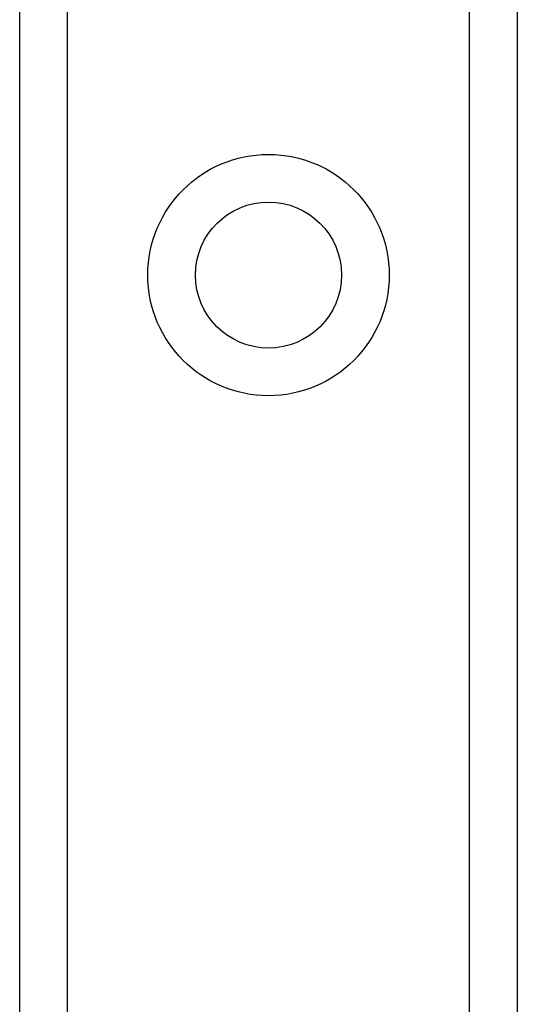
# Model space of a CAD drawing. Header units: inches. Extents: x 6 to 216, y 11 to 118.
# Tile 80 of 212: x 7.669 to 8.231, y 50.53 to 51.642. Entities that reach past the tile are written whole.
import ezdxf

# ---------------------------------------------------------------- set-up
doc = ezdxf.new("R2010")
doc.units = ezdxf.units.IN
doc.header["$MEASUREMENT"] = 0
doc.layers.add('Visible Edges(ANSI)', color=7, linetype='Continuous', lineweight=25)
doc.layers.add('Visible Tangent Edges(ANSI)', color=7, linetype='Continuous', lineweight=25)

msp = doc.modelspace()

# ---------------------------------------------------------------- linework, layer by layer
at = {"layer": 'Visible Edges(ANSI)'}
for p, q in [((7.6692, 21.4993), (7.6692, 78.2552)), ((8.2312, 78.2552), (8.2312, 21.4993))]:
    msp.add_line(p, q, dxfattribs=at)
msp.add_circle((7.9502, 51.3536), 0.0825, dxfattribs=at)
at = {"layer": 'Visible Tangent Edges(ANSI)'}
for p, q in [((7.723, 78.2552), (7.723, 21.4993)), ((8.1773, 21.4993), (8.1773, 78.2552))]:
    msp.add_line(p, q, dxfattribs=at)
msp.add_circle((7.9502, 51.3536), 0.1363, dxfattribs=at)

doc.saveas('drawing.dxf')
